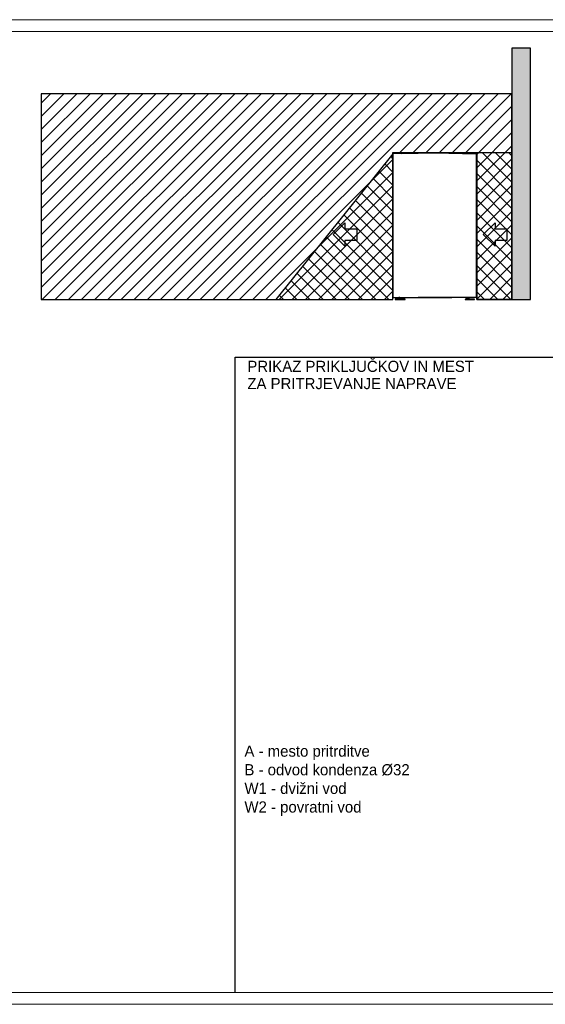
# Model space of a CAD drawing. Header units: millimetres. Extents: x 0 to 39025, y -31299 to 8400.
# Tile 170 of 256: x 9113 to 13595, y -15649 to -7249. Entities that reach past the tile are written whole.
import ezdxf

# ---------------------------------------------------------------- set-up
doc = ezdxf.new("R2010")
doc.units = ezdxf.units.MM
for name, color, linetype in [('ANOTACIJE', 7, 'Continuous'), ('FORMAT', 7, 'Continuous'), ('ODMIKI funkcionalni', 253, 'Continuous'), ('ODMIKI varnostni', 252, 'Continuous'), ('SREDNJICE_IN_TOCKE', 252, 'Continuous')]:
    doc.layers.add(name, color=color, linetype=linetype)
doc.styles.add('SLDTEXTSTYLE0', font='Montserrat-Regular.ttf', dxfattribs={"bigfont": 'bigfont'})
doc.styles.add('SLDTEXTSTYLE1', font='Montserrat-Regular.ttf')

# ---------------------------------------------------------------- blocks, each defined once
blk = doc.blocks.new('PUŠČICA')
at = {"ltscale": 10}
for p, q in [((0, 0), (-50, 50)), ((-50, 50), (-50, 25)), ((-100, 25), (-100, -25)), ((-50, 25), (-100, 25)), ((-50, -50), (0, 0)), ((-100, -25), (-50, -25)), ((-50, -25), (-50, -50))]:
    blk.add_line(p, q, dxfattribs=at)
blk = doc.blocks.new('*U54')
at = {"lineweight": 25}
for p, q in [((69.1, 14.3), (69.1, 2.5)), ((86.1, 14.3), (86.1, 2.5)), ((628.9, 12), (628.9, 2.5)), ((645.9, 12), (645.9, 2.5))]:
    blk.add_line(p, q, dxfattribs=at)
for points in [[(19.1, 0), (103, 0), (103, 2.5), (19.1, 2.5)], [(616.9, 0), (695.8, 0), (695.8, 2.5), (616.9, 2.5)]]:
    blk.add_lwpolyline(points, close=True, dxfattribs=at)
for points, knots in [([(2.9, 1247.8), (2.9, 1247.8), (2.3, 1247.7), (2.3, 1247.7), (2.3, 1247.7), (1.8, 1247.6), (1.8, 1247.6), (1.8, 1247.6), (1.3, 1247.3), (1.3, 1247.3), (1.3, 1247.3), (0.9, 1246.9), (0.9, 1246.9), (0.9, 1246.9), (0.5, 1246.5), (0.5, 1246.5), (0.5, 1246.5), (0.2, 1246), (0.2, 1246), (0.2, 1246), (0.1, 1245.4), (0.1, 1245.4), (0.1, 1245.4), (0, 1244.9), (0, 1244.9)], [0, 0, 0, 0, 1, 1, 1, 2, 2, 2, 3, 3, 3, 4, 4, 4, 5, 5, 5, 6, 6, 6, 7, 7, 7, 8, 8, 8, 8]), ([(1.4, 1243.3), (1.4, 1243.3), (0.8, 1243.2), (0.8, 1243.2), (0.8, 1243.2), (0.3, 1243.1), (0.3, 1243.1), (0.3, 1243.1), (0, 1243), (0, 1243), (0, 1243), (0, 1242.9), (0, 1242.9), (0, 1242.9), (0.3, 1242.8), (0.3, 1242.8), (0.3, 1242.8), (0.7, 1242.7), (0.7, 1242.7), (0.7, 1242.7), (1.3, 1242.7), (1.3, 1242.7), (1.3, 1242.7), (2, 1242.6), (2, 1242.6)], [0, 0, 0, 0, 1, 1, 1, 2, 2, 2, 3, 3, 3, 4, 4, 4, 5, 5, 5, 6, 6, 6, 7, 7, 7, 8, 8, 8, 8]), ([(2.9, 1246.8), (2.9, 1246.8), (2.5, 1246.8), (2.5, 1246.8), (2.5, 1246.8), (2.2, 1246.6), (2.2, 1246.6), (2.2, 1246.6), (1.8, 1246.5), (1.8, 1246.5), (1.8, 1246.5), (1.6, 1246.2), (1.6, 1246.2), (1.6, 1246.2), (1.3, 1245.9), (1.3, 1245.9), (1.3, 1245.9), (1.2, 1245.6), (1.2, 1245.6), (1.2, 1245.6), (1.1, 1245.3), (1.1, 1245.3), (1.1, 1245.3), (1, 1244.9), (1, 1244.9)], [0, 0, 0, 0, 1, 1, 1, 2, 2, 2, 3, 3, 3, 4, 4, 4, 5, 5, 5, 6, 6, 6, 7, 7, 7, 8, 8, 8, 8]), ([(1.7, 1243.3), (1.7, 1243.3), (1.4, 1243.2), (1.4, 1243.2), (1.4, 1243.2), (1.2, 1243.1), (1.2, 1243.1), (1.2, 1243.1), (1, 1243), (1, 1243), (1, 1243), (1, 1242.9), (1, 1242.9), (1, 1242.9), (1.1, 1242.8), (1.1, 1242.8), (1.1, 1242.8), (1.4, 1242.7), (1.4, 1242.7), (1.4, 1242.7), (1.7, 1242.7), (1.7, 1242.7), (1.7, 1242.7), (2, 1242.6), (2, 1242.6)], [0, 0, 0, 0, 1, 1, 1, 2, 2, 2, 3, 3, 3, 4, 4, 4, 5, 5, 5, 6, 6, 6, 7, 7, 7, 8, 8, 8, 8]), ([(2.9, 1246.7), (2.9, 1246.7), (2.5, 1246.6), (2.5, 1246.6), (2.5, 1246.6), (2.2, 1246.5), (2.2, 1246.5), (2.2, 1246.5), (1.9, 1246.3), (1.9, 1246.3), (1.9, 1246.3), (1.6, 1246.1), (1.6, 1246.1), (1.6, 1246.1), (1.4, 1245.8), (1.4, 1245.8), (1.4, 1245.8), (1.3, 1245.5), (1.3, 1245.5), (1.3, 1245.5), (1.2, 1245.2), (1.2, 1245.2), (1.2, 1245.2), (1.1, 1244.8), (1.1, 1244.8)], [0, 0, 0, 0, 1, 1, 1, 2, 2, 2, 3, 3, 3, 4, 4, 4, 5, 5, 5, 6, 6, 6, 7, 7, 7, 8, 8, 8, 8]), ([(2, 1242.6), (2, 1242.6), (1.9, 1243.3), (1.9, 1243.3), (1.9, 1243.3), (1.8, 1244), (1.8, 1244), (1.8, 1244), (1.7, 1244.4), (1.7, 1244.4), (1.7, 1244.4), (1.6, 1244.6), (1.6, 1244.6)], [0, 0, 0, 0, 1, 1, 1, 2, 2, 2, 3, 3, 3, 4, 4, 4, 4]), ([(2, 1242.6), (2, 1242.6), (1.9, 1243), (1.9, 1243), (1.9, 1243), (1.8, 1243.3), (1.8, 1243.3), (1.8, 1243.3), (1.7, 1243.5), (1.7, 1243.5), (1.7, 1243.5), (1.7, 1243.6), (1.7, 1243.6)], [0, 0, 0, 0, 1, 1, 1, 2, 2, 2, 3, 3, 3, 4, 4, 4, 4]), ([(2.9, 1245.6), (2.9, 1245.6), (2.8, 1245.6), (2.8, 1245.6), (2.8, 1245.6), (2.6, 1245.6), (2.6, 1245.6), (2.6, 1245.6), (2.5, 1245.5), (2.5, 1245.5), (2.5, 1245.5), (2.3, 1245.4), (2.3, 1245.4), (2.3, 1245.4), (2.3, 1245.3), (2.3, 1245.3), (2.3, 1245.3), (2.2, 1245.2), (2.2, 1245.2), (2.2, 1245.2), (2.1, 1245), (2.1, 1245), (2.1, 1245), (2.1, 1244.8), (2.1, 1244.8)], [0, 0, 0, 0, 1, 1, 1, 2, 2, 2, 3, 3, 3, 4, 4, 4, 5, 5, 5, 6, 6, 6, 7, 7, 7, 8, 8, 8, 8]), ([(2.9, 1245.7), (2.9, 1245.7), (2.9, 1245.8), (2.9, 1245.8), (2.9, 1245.8), (2.9, 1246), (2.9, 1246), (2.9, 1246), (2.9, 1246.3), (2.9, 1246.3), (2.9, 1246.3), (2.9, 1246.8), (2.9, 1246.8), (2.9, 1246.8), (2.9, 1247.2), (2.9, 1247.2), (2.9, 1247.2), (2.9, 1247.5), (2.9, 1247.5), (2.9, 1247.5), (2.9, 1247.7), (2.9, 1247.7), (2.9, 1247.7), (2.9, 1247.8), (2.9, 1247.8)], [0, 0, 0, 0, 1, 1, 1, 2, 2, 2, 3, 3, 3, 4, 4, 4, 5, 5, 5, 6, 6, 6, 7, 7, 7, 8, 8, 8, 8]), ([(2.9, 1247.8), (2.9, 1247.8), (2.9, 1247.8), (2.9, 1247.8), (2.9, 1247.8), (2.9, 1247.8), (2.9, 1247.8)], [0, 0, 0, 0, 1, 1, 1, 2, 2, 2, 2]), ([(68.2, 1246.3), (68.2, 1246.3), (68.2, 1246.5), (68.2, 1246.5), (68.2, 1246.5), (68.1, 1246.6), (68.1, 1246.6), (68.1, 1246.6), (68, 1246.8), (68, 1246.8), (68, 1246.8), (67.9, 1246.9), (67.9, 1246.9), (67.9, 1246.9), (67.8, 1247), (67.8, 1247), (67.8, 1247), (67.7, 1247), (67.7, 1247), (67.7, 1247), (67.5, 1247.1), (67.5, 1247.1), (67.5, 1247.1), (67.4, 1247.1), (67.4, 1247.1)], [0, 0, 0, 0, 1, 1, 1, 2, 2, 2, 3, 3, 3, 4, 4, 4, 5, 5, 5, 6, 6, 6, 7, 7, 7, 8, 8, 8, 8]), ([(69.2, 1246.5), (69.2, 1246.5), (69.1, 1246.8), (69.1, 1246.8), (69.1, 1246.8), (69, 1247.1), (69, 1247.1), (69, 1247.1), (69, 1247.1), (69, 1247.1)], [0, 0, 0, 0, 1, 1, 1, 2, 2, 2, 3, 3, 3, 3]), ([(74.1, 1247.3), (74.1, 1247.3), (74.2, 1247.2), (74.2, 1247.2), (74.2, 1247.2), (74.2, 1247), (74.2, 1247), (74.2, 1247), (74.2, 1246.8), (74.2, 1246.8), (74.2, 1246.8), (74.2, 1246.5), (74.2, 1246.5)], [0, 0, 0, 0, 1, 1, 1, 2, 2, 2, 3, 3, 3, 4, 4, 4, 4]), ([(356.5, 1255.6), (356.5, 1255.6), (356.5, 1255.5), (356.5, 1255.5), (356.5, 1255.5), (356.5, 1255.2), (356.5, 1255.2), (356.5, 1255.2), (356.5, 1254.9), (356.5, 1254.9), (356.5, 1254.9), (356.5, 1254.5), (356.5, 1254.5), (356.5, 1254.5), (356.5, 1254.1), (356.5, 1254.1), (356.5, 1254.1), (356.5, 1253.8), (356.5, 1253.8), (356.5, 1253.8), (356.5, 1253.5), (356.5, 1253.5), (356.5, 1253.5), (356.5, 1253.4), (356.5, 1253.4)], [0, 0, 0, 0, 1, 1, 1, 2, 2, 2, 3, 3, 3, 4, 4, 4, 5, 5, 5, 6, 6, 6, 7, 7, 7, 8, 8, 8, 8]), ([(356.5, 1252.6), (356.5, 1252.6), (356.5, 1252.8), (356.5, 1252.8), (356.5, 1252.8), (356.5, 1253), (356.5, 1253), (356.5, 1253), (356.5, 1253.1), (356.5, 1253.1), (356.5, 1253.1), (356.5, 1253.2), (356.5, 1253.2), (356.5, 1253.2), (356.5, 1253.3), (356.5, 1253.3), (356.5, 1253.3), (356.5, 1253.4), (356.5, 1253.4), (356.5, 1253.4), (356.5, 1253.4), (356.5, 1253.4), (356.5, 1253.4), (356.5, 1253.4), (356.5, 1253.4)], [0, 0, 0, 0, 1, 1, 1, 2, 2, 2, 3, 3, 3, 4, 4, 4, 5, 5, 5, 6, 6, 6, 7, 7, 7, 8, 8, 8, 8]), ([(357.4, 1252.4), (357.4, 1252.4), (357.4, 1252.3), (357.4, 1252.3), (357.4, 1252.3), (357.4, 1252.2), (357.4, 1252.2), (357.4, 1252.2), (357.4, 1252), (357.4, 1252), (357.4, 1252), (357.4, 1251.8), (357.4, 1251.8), (357.4, 1251.8), (357.4, 1251.5), (357.4, 1251.5), (357.4, 1251.5), (357.4, 1251.1), (357.4, 1251.1), (357.4, 1251.1), (357.4, 1250.8), (357.4, 1250.8), (357.4, 1250.8), (357.4, 1250.4), (357.4, 1250.4)], [0, 0, 0, 0, 1, 1, 1, 2, 2, 2, 3, 3, 3, 4, 4, 4, 5, 5, 5, 6, 6, 6, 7, 7, 7, 8, 8, 8, 8]), ([(357.5, 1255.6), (357.5, 1255.6), (357.5, 1255.6), (357.5, 1255.6), (357.5, 1255.6), (357.5, 1255.6), (357.5, 1255.6), (357.5, 1255.6), (357.5, 1255.6), (357.5, 1255.6), (357.5, 1255.6), (357.5, 1255.6), (357.5, 1255.6), (357.5, 1255.6), (357.5, 1255.6), (357.5, 1255.6), (357.5, 1255.6), (357.5, 1255.6), (357.5, 1255.6), (357.5, 1255.6), (357.5, 1255.6), (357.5, 1255.6), (357.5, 1255.6), (357.5, 1255.6), (357.5, 1255.6)], [0, 0, 0, 0, 1, 1, 1, 2, 2, 2, 3, 3, 3, 4, 4, 4, 5, 5, 5, 6, 6, 6, 7, 7, 7, 8, 8, 8, 8]), ([(357.5, 1254.6), (357.5, 1254.6), (357.5, 1254.6), (357.5, 1254.6), (357.5, 1254.6), (357.5, 1254.6), (357.5, 1254.6), (357.5, 1254.6), (357.5, 1254.6), (357.5, 1254.6), (357.5, 1254.6), (357.5, 1254.6), (357.5, 1254.6), (357.5, 1254.6), (357.5, 1254.6), (357.5, 1254.6)], [0, 0, 0, 0, 1, 1, 1, 2, 2, 2, 3, 3, 3, 4, 4, 4, 5, 5, 5, 5]), ([(357.6, 1250.4), (357.6, 1250.4), (357.6, 1250.8), (357.6, 1250.8), (357.6, 1250.8), (357.6, 1251.1), (357.6, 1251.1), (357.6, 1251.1), (357.6, 1251.5), (357.6, 1251.5), (357.6, 1251.5), (357.6, 1251.8), (357.6, 1251.8), (357.6, 1251.8), (357.6, 1252), (357.6, 1252), (357.6, 1252), (357.6, 1252.2), (357.6, 1252.2), (357.6, 1252.2), (357.6, 1252.3), (357.6, 1252.3), (357.6, 1252.3), (357.6, 1252.4), (357.6, 1252.4)], [0, 0, 0, 0, 1, 1, 1, 2, 2, 2, 3, 3, 3, 4, 4, 4, 5, 5, 5, 6, 6, 6, 7, 7, 7, 8, 8, 8, 8]), ([(358.5, 1253.4), (358.5, 1253.4), (358.5, 1253.5), (358.5, 1253.5), (358.5, 1253.5), (358.5, 1253.8), (358.5, 1253.8), (358.5, 1253.8), (358.5, 1254.1), (358.5, 1254.1), (358.5, 1254.1), (358.5, 1254.5), (358.5, 1254.5), (358.5, 1254.5), (358.5, 1254.9), (358.5, 1254.9), (358.5, 1254.9), (358.5, 1255.2), (358.5, 1255.2), (358.5, 1255.2), (358.5, 1255.5), (358.5, 1255.5), (358.5, 1255.5), (358.5, 1255.6), (358.5, 1255.6)], [0, 0, 0, 0, 1, 1, 1, 2, 2, 2, 3, 3, 3, 4, 4, 4, 5, 5, 5, 6, 6, 6, 7, 7, 7, 8, 8, 8, 8]), ([(358.5, 1253.4), (358.5, 1253.4), (358.5, 1253.4), (358.5, 1253.4), (358.5, 1253.4), (358.5, 1253.4), (358.5, 1253.4), (358.5, 1253.4), (358.5, 1253.3), (358.5, 1253.3), (358.5, 1253.3), (358.5, 1253.2), (358.5, 1253.2), (358.5, 1253.2), (358.5, 1253.1), (358.5, 1253.1), (358.5, 1253.1), (358.5, 1253), (358.5, 1253), (358.5, 1253), (358.5, 1252.8), (358.5, 1252.8), (358.5, 1252.8), (358.5, 1252.6), (358.5, 1252.6)], [0, 0, 0, 0, 1, 1, 1, 2, 2, 2, 3, 3, 3, 4, 4, 4, 5, 5, 5, 6, 6, 6, 7, 7, 7, 8, 8, 8, 8]), ([(640.8, 1246.5), (640.8, 1246.5), (640.8, 1246.8), (640.8, 1246.8), (640.8, 1246.8), (640.8, 1247), (640.8, 1247), (640.8, 1247), (640.8, 1247.2), (640.8, 1247.2), (640.8, 1247.2), (640.9, 1247.3), (640.9, 1247.3)], [0, 0, 0, 0, 1, 1, 1, 2, 2, 2, 3, 3, 3, 4, 4, 4, 4]), ([(645.8, 1246.5), (645.8, 1246.5), (645.9, 1246.8), (645.9, 1246.8), (645.9, 1246.8), (646, 1247.1), (646, 1247.1), (646, 1247.1), (646, 1247.1), (646, 1247.1)], [0, 0, 0, 0, 1, 1, 1, 2, 2, 2, 3, 3, 3, 3]), ([(646.8, 1246.3), (646.8, 1246.3), (646.8, 1246.5), (646.8, 1246.5), (646.8, 1246.5), (646.9, 1246.6), (646.9, 1246.6), (646.9, 1246.6), (647, 1246.8), (647, 1246.8), (647, 1246.8), (647.1, 1246.9), (647.1, 1246.9), (647.1, 1246.9), (647.2, 1247), (647.2, 1247), (647.2, 1247), (647.3, 1247), (647.3, 1247), (647.3, 1247), (647.5, 1247.1), (647.5, 1247.1), (647.5, 1247.1), (647.6, 1247.1), (647.6, 1247.1)], [0, 0, 0, 0, 1, 1, 1, 2, 2, 2, 3, 3, 3, 4, 4, 4, 5, 5, 5, 6, 6, 6, 7, 7, 7, 8, 8, 8, 8]), ([(712.1, 1247.8), (712.1, 1247.8), (712.1, 1247.7), (712.1, 1247.7), (712.1, 1247.7), (712.1, 1247.5), (712.1, 1247.5), (712.1, 1247.5), (712.1, 1247.2), (712.1, 1247.2), (712.1, 1247.2), (712.1, 1246.8), (712.1, 1246.8), (712.1, 1246.8), (712.1, 1246.3), (712.1, 1246.3), (712.1, 1246.3), (712.1, 1246), (712.1, 1246), (712.1, 1246), (712.1, 1245.8), (712.1, 1245.8), (712.1, 1245.8), (712.1, 1245.7), (712.1, 1245.7)], [0, 0, 0, 0, 1, 1, 1, 2, 2, 2, 3, 3, 3, 4, 4, 4, 5, 5, 5, 6, 6, 6, 7, 7, 7, 8, 8, 8, 8]), ([(712.1, 1247.8), (712.1, 1247.8), (712.7, 1247.7), (712.7, 1247.7), (712.7, 1247.7), (713.2, 1247.6), (713.2, 1247.6), (713.2, 1247.6), (713.7, 1247.3), (713.7, 1247.3), (713.7, 1247.3), (714.2, 1246.9), (714.2, 1246.9), (714.2, 1246.9), (714.5, 1246.5), (714.5, 1246.5), (714.5, 1246.5), (714.8, 1246), (714.8, 1246), (714.8, 1246), (714.9, 1245.4), (714.9, 1245.4), (714.9, 1245.4), (715, 1244.9), (715, 1244.9)], [0, 0, 0, 0, 1, 1, 1, 2, 2, 2, 3, 3, 3, 4, 4, 4, 5, 5, 5, 6, 6, 6, 7, 7, 7, 8, 8, 8, 8]), ([(712.1, 1246.8), (712.1, 1246.8), (712.5, 1246.8), (712.5, 1246.8), (712.5, 1246.8), (712.8, 1246.6), (712.8, 1246.6), (712.8, 1246.6), (713.2, 1246.5), (713.2, 1246.5), (713.2, 1246.5), (713.4, 1246.2), (713.4, 1246.2), (713.4, 1246.2), (713.7, 1245.9), (713.7, 1245.9), (713.7, 1245.9), (713.8, 1245.6), (713.8, 1245.6), (713.8, 1245.6), (713.9, 1245.3), (713.9, 1245.3), (713.9, 1245.3), (714, 1244.9), (714, 1244.9)], [0, 0, 0, 0, 1, 1, 1, 2, 2, 2, 3, 3, 3, 4, 4, 4, 5, 5, 5, 6, 6, 6, 7, 7, 7, 8, 8, 8, 8]), ([(713.9, 1244.8), (713.9, 1244.8), (713.8, 1245.2), (713.8, 1245.2), (713.8, 1245.2), (713.7, 1245.5), (713.7, 1245.5), (713.7, 1245.5), (713.6, 1245.8), (713.6, 1245.8), (713.6, 1245.8), (713.4, 1246.1), (713.4, 1246.1), (713.4, 1246.1), (713.1, 1246.3), (713.1, 1246.3), (713.1, 1246.3), (712.8, 1246.5), (712.8, 1246.5), (712.8, 1246.5), (712.5, 1246.6), (712.5, 1246.6), (712.5, 1246.6), (712.1, 1246.7), (712.1, 1246.7)], [0, 0, 0, 0, 1, 1, 1, 2, 2, 2, 3, 3, 3, 4, 4, 4, 5, 5, 5, 6, 6, 6, 7, 7, 7, 8, 8, 8, 8]), ([(712.9, 1244.8), (712.9, 1244.8), (712.9, 1245), (712.9, 1245), (712.9, 1245), (712.8, 1245.2), (712.8, 1245.2), (712.8, 1245.2), (712.7, 1245.3), (712.7, 1245.3), (712.7, 1245.3), (712.7, 1245.4), (712.7, 1245.4), (712.7, 1245.4), (712.5, 1245.5), (712.5, 1245.5), (712.5, 1245.5), (712.4, 1245.6), (712.4, 1245.6), (712.4, 1245.6), (712.2, 1245.6), (712.2, 1245.6), (712.2, 1245.6), (712.1, 1245.6), (712.1, 1245.6)], [0, 0, 0, 0, 1, 1, 1, 2, 2, 2, 3, 3, 3, 4, 4, 4, 5, 5, 5, 6, 6, 6, 7, 7, 7, 8, 8, 8, 8]), ([(713.4, 1244.6), (713.4, 1244.6), (713.3, 1244.4), (713.3, 1244.4), (713.3, 1244.4), (713.2, 1244), (713.2, 1244), (713.2, 1244), (713.1, 1243.3), (713.1, 1243.3), (713.1, 1243.3), (713, 1242.6), (713, 1242.6)], [0, 0, 0, 0, 1, 1, 1, 2, 2, 2, 3, 3, 3, 4, 4, 4, 4]), ([(713.3, 1243.6), (713.3, 1243.6), (713.3, 1243.5), (713.3, 1243.5), (713.3, 1243.5), (713.2, 1243.3), (713.2, 1243.3), (713.2, 1243.3), (713.1, 1243), (713.1, 1243), (713.1, 1243), (713, 1242.6), (713, 1242.6)], [0, 0, 0, 0, 1, 1, 1, 2, 2, 2, 3, 3, 3, 4, 4, 4, 4]), ([(713, 1242.6), (713, 1242.6), (713.7, 1242.7), (713.7, 1242.7), (713.7, 1242.7), (714.3, 1242.7), (714.3, 1242.7), (714.3, 1242.7), (714.7, 1242.8), (714.7, 1242.8), (714.7, 1242.8), (715, 1242.9), (715, 1242.9), (715, 1242.9), (715, 1243), (715, 1243), (715, 1243), (714.7, 1243.1), (714.7, 1243.1), (714.7, 1243.1), (714.2, 1243.2), (714.2, 1243.2), (714.2, 1243.2), (713.6, 1243.3), (713.6, 1243.3)], [0, 0, 0, 0, 1, 1, 1, 2, 2, 2, 3, 3, 3, 4, 4, 4, 5, 5, 5, 6, 6, 6, 7, 7, 7, 8, 8, 8, 8]), ([(713, 1242.6), (713, 1242.6), (713.3, 1242.7), (713.3, 1242.7), (713.3, 1242.7), (713.7, 1242.7), (713.7, 1242.7), (713.7, 1242.7), (713.9, 1242.8), (713.9, 1242.8), (713.9, 1242.8), (714, 1242.9), (714, 1242.9), (714, 1242.9), (714, 1243), (714, 1243), (714, 1243), (713.8, 1243.1), (713.8, 1243.1), (713.8, 1243.1), (713.6, 1243.2), (713.6, 1243.2), (713.6, 1243.2), (713.3, 1243.3), (713.3, 1243.3)], [0, 0, 0, 0, 1, 1, 1, 2, 2, 2, 3, 3, 3, 4, 4, 4, 5, 5, 5, 6, 6, 6, 7, 7, 7, 8, 8, 8, 8]), ([(715, 86.9), (715, 86.9), (715, 86.9), (715, 86.9), (715, 86.9), (715, 86.9), (715, 86.9)], [0, 0, 0, 0, 1, 1, 1, 2, 2, 2, 2]), ([(2, 17.6), (2, 17.6), (1.3, 17.6), (1.3, 17.6), (1.3, 17.6), (0.7, 17.6), (0.7, 17.6), (0.7, 17.6), (0.3, 17.6), (0.3, 17.6), (0.3, 17.6), (0, 17.6), (0, 17.6), (0, 17.6), (0, 17.6), (0, 17.6)], [0, 0, 0, 0, 1, 1, 1, 2, 2, 2, 3, 3, 3, 4, 4, 4, 5, 5, 5, 5]), ([(0.2, 17.6), (0.2, 17.6), (0.3, 17.4), (0.3, 17.4), (0.3, 17.4), (0.6, 17.1), (0.6, 17.1), (0.6, 17.1), (0.9, 16.9), (0.9, 16.9), (0.9, 16.9), (1.2, 16.7), (1.2, 16.7), (1.2, 16.7), (1.6, 16.6), (1.6, 16.6), (1.6, 16.6), (2, 16.5), (2, 16.5)], [0, 0, 0, 0, 1, 1, 1, 2, 2, 2, 3, 3, 3, 4, 4, 4, 5, 5, 5, 6, 6, 6, 6]), ([(1.7, 17.6), (1.7, 17.6), (1.8, 17.6), (1.8, 17.6), (1.8, 17.6), (2, 17.6), (2, 17.6)], [0, 0, 0, 0, 1, 1, 1, 2, 2, 2, 2]), ([(2, 16.5), (2, 16.5), (2, 16.6), (2, 16.6), (2, 16.6), (2, 16.9), (2, 16.9), (2, 16.9), (2, 17.2), (2, 17.2), (2, 17.2), (2, 17.6), (2, 17.6)], [0, 0, 0, 0, 1, 1, 1, 2, 2, 2, 3, 3, 3, 4, 4, 4, 4]), ([(87.1, 14.3), (87.1, 14.3), (86.9, 14.3), (86.9, 14.3), (86.9, 14.3), (86.4, 14.3), (86.4, 14.3), (86.4, 14.3), (85.5, 14.3), (85.5, 14.3), (85.5, 14.3), (84.3, 14.3), (84.3, 14.3), (84.3, 14.3), (82.9, 14.3), (82.9, 14.3), (82.9, 14.3), (81.2, 14.3), (81.2, 14.3), (81.2, 14.3), (79.5, 14.3), (79.5, 14.3), (79.5, 14.3), (77.6, 14.3), (77.6, 14.3), (77.6, 14.3), (75.7, 14.3), (75.7, 14.3), (75.7, 14.3), (74, 14.3), (74, 14.3), (74, 14.3), (72.3, 14.3), (72.3, 14.3), (72.3, 14.3), (70.9, 14.3), (70.9, 14.3), (70.9, 14.3), (69.7, 14.3), (69.7, 14.3), (69.7, 14.3), (68.8, 14.3), (68.8, 14.3), (68.8, 14.3), (68.3, 14.3), (68.3, 14.3), (68.3, 14.3), (68.1, 14.3), (68.1, 14.3)], [0, 0, 0, 0, 1, 1, 1, 2, 2, 2, 3, 3, 3, 4, 4, 4, 5, 5, 5, 6, 6, 6, 7, 7, 7, 8, 8, 8, 9, 9, 9, 10, 10, 10, 11, 11, 11, 12, 12, 12, 13, 13, 13, 14, 14, 14, 15, 15, 15, 16, 16, 16, 16]), ([(458.8, 16.5), (458.8, 16.5), (458.7, 16.5), (458.7, 16.5), (458.7, 16.5), (458.1, 16.5), (458.1, 16.5), (458.1, 16.5), (457.2, 16.5), (457.2, 16.5), (457.2, 16.5), (456, 16.5), (456, 16.5), (456, 16.5), (454.5, 16.5), (454.5, 16.5), (454.5, 16.5), (452.8, 16.5), (452.8, 16.5), (452.8, 16.5), (450.8, 16.5), (450.8, 16.5), (450.8, 16.5), (448.7, 16.5), (448.7, 16.5), (448.7, 16.5), (446.4, 16.5), (446.4, 16.5), (446.4, 16.5), (444.1, 16.5), (444.1, 16.5), (444.1, 16.5), (441.8, 16.5), (441.8, 16.5), (441.8, 16.5), (439.5, 16.5), (439.5, 16.5), (439.5, 16.5), (437.4, 16.5), (437.4, 16.5), (437.4, 16.5), (435.5, 16.5), (435.5, 16.5)], [0, 0, 0, 0, 1, 1, 1, 2, 2, 2, 3, 3, 3, 4, 4, 4, 5, 5, 5, 6, 6, 6, 7, 7, 7, 8, 8, 8, 9, 9, 9, 10, 10, 10, 11, 11, 11, 12, 12, 12, 13, 13, 13, 14, 14, 14, 14]), ([(452.7, 16.5), (452.7, 16.5), (452.8, 16.5), (452.8, 16.5), (452.8, 16.5), (454.5, 16.5), (454.5, 16.5), (454.5, 16.5), (456, 16.5), (456, 16.5), (456, 16.5), (457.2, 16.5), (457.2, 16.5), (457.2, 16.5), (458.1, 16.5), (458.1, 16.5), (458.1, 16.5), (458.7, 16.5), (458.7, 16.5), (458.7, 16.5), (458.8, 16.5), (458.8, 16.5)], [0, 0, 0, 0, 1, 1, 1, 2, 2, 2, 3, 3, 3, 4, 4, 4, 5, 5, 5, 6, 6, 6, 7, 7, 7, 7]), ([(498.4, 16.5), (498.4, 16.5), (498.4, 16.6), (498.4, 16.6), (498.4, 16.6), (498.4, 16.9), (498.4, 16.9), (498.4, 16.9), (498.4, 17.2), (498.4, 17.2), (498.4, 17.2), (498.4, 17.6), (498.4, 17.6)], [0, 0, 0, 0, 1, 1, 1, 2, 2, 2, 3, 3, 3, 4, 4, 4, 4]), ([(646.9, 12), (646.9, 12), (646.7, 12), (646.7, 12), (646.7, 12), (646.2, 12), (646.2, 12), (646.2, 12), (645.3, 12), (645.3, 12), (645.3, 12), (644.1, 12), (644.1, 12), (644.1, 12), (642.7, 12), (642.7, 12), (642.7, 12), (641, 12), (641, 12), (641, 12), (639.3, 12), (639.3, 12), (639.3, 12), (637.4, 12), (637.4, 12), (637.4, 12), (635.5, 12), (635.5, 12), (635.5, 12), (633.8, 12), (633.8, 12), (633.8, 12), (632.1, 12), (632.1, 12), (632.1, 12), (630.7, 12), (630.7, 12), (630.7, 12), (629.5, 12), (629.5, 12), (629.5, 12), (628.6, 12), (628.6, 12), (628.6, 12), (628.1, 12), (628.1, 12), (628.1, 12), (627.9, 12), (627.9, 12)], [0, 0, 0, 0, 1, 1, 1, 2, 2, 2, 3, 3, 3, 4, 4, 4, 5, 5, 5, 6, 6, 6, 7, 7, 7, 8, 8, 8, 9, 9, 9, 10, 10, 10, 11, 11, 11, 12, 12, 12, 13, 13, 13, 14, 14, 14, 15, 15, 15, 16, 16, 16, 16]), ([(714.8, 17.6), (714.8, 17.6), (714.7, 17.4), (714.7, 17.4), (714.7, 17.4), (714.4, 17.1), (714.4, 17.1), (714.4, 17.1), (714.1, 16.9), (714.1, 16.9), (714.1, 16.9), (713.8, 16.7), (713.8, 16.7), (713.8, 16.7), (713.4, 16.6), (713.4, 16.6), (713.4, 16.6), (713, 16.5), (713, 16.5)], [0, 0, 0, 0, 1, 1, 1, 2, 2, 2, 3, 3, 3, 4, 4, 4, 5, 5, 5, 6, 6, 6, 6]), ([(713, 17.6), (713, 17.6), (713.7, 17.6), (713.7, 17.6), (713.7, 17.6), (714.3, 17.6), (714.3, 17.6), (714.3, 17.6), (714.7, 17.6), (714.7, 17.6), (714.7, 17.6), (715, 17.6), (715, 17.6), (715, 17.6), (715, 17.6), (715, 17.6)], [0, 0, 0, 0, 1, 1, 1, 2, 2, 2, 3, 3, 3, 4, 4, 4, 5, 5, 5, 5]), ([(713, 16.5), (713, 16.5), (713, 16.6), (713, 16.6), (713, 16.6), (713, 16.9), (713, 16.9), (713, 16.9), (713, 17.2), (713, 17.2), (713, 17.2), (713, 17.6), (713, 17.6)], [0, 0, 0, 0, 1, 1, 1, 2, 2, 2, 3, 3, 3, 4, 4, 4, 4]), ([(713.3, 17.6), (713.3, 17.6), (713.2, 17.6), (713.2, 17.6), (713.2, 17.6), (713, 17.6), (713, 17.6)], [0, 0, 0, 0, 1, 1, 1, 2, 2, 2, 2]), ([(715, 17.6), (715, 17.6), (715, 17.6), (715, 17.6), (715, 17.6), (715, 17.6), (715, 17.6)], [0, 0, 0, 0, 1, 1, 1, 2, 2, 2, 2])]:
    blk.add_open_spline(points, degree=3, knots=knots, dxfattribs=at)
for points in [[(1, 1244.9), (1, 1244.9), (0, 1244.9), (0, 1244.9)], [(0, 1244.9), (0, 1244.9), (0, 1243), (0, 1243)], [(0, 1243), (0, 1243), (0, 17.6), (0, 17.6)], [(1, 1244.9), (1, 1244.9), (1, 1243.2), (1, 1243.2)], [(2.1, 1244.8), (2.1, 1244.8), (1.1, 1244.8), (1.1, 1244.8)], [(1.1, 1244.8), (1.1, 1244.8), (1.1, 1243.2), (1.1, 1243.2)], [(1.4, 1243.6), (1.4, 1243.6), (1.4, 1244.6), (1.4, 1244.6)], [(1.6, 1244.6), (1.6, 1244.6), (1.4, 1244.6), (1.4, 1244.6)], [(1.7, 1243.6), (1.7, 1243.6), (1.4, 1243.6), (1.4, 1243.6)], [(1.4, 1243.3), (1.4, 1243.3), (1.7, 1243.3), (1.7, 1243.3)], [(1.4, 1243.3), (1.4, 1243.3), (1.8, 1243.3), (1.8, 1243.3)], [(357.4, 1252.4), (357.4, 1252.4), (1.6, 1244.6), (1.6, 1244.6)], [(1.6, 1244.6), (1.6, 1244.6), (1.7, 1243.6), (1.7, 1243.6)], [(1.7, 1243.3), (1.7, 1243.3), (1.8, 1243.3), (1.8, 1243.3)], [(1.7, 1243.3), (1.7, 1243.3), (1.7, 1242.6), (1.7, 1242.6)], [(357.4, 1250.4), (357.4, 1250.4), (2, 1242.6), (2, 1242.6)], [(2, 17.6), (2, 17.6), (2, 1242.6), (2, 1242.6)], [(2.1, 1244.6), (2.1, 1244.6), (2.1, 1244.8), (2.1, 1244.8)], [(2.9, 1247.8), (2.9, 1247.8), (356.5, 1255.6), (356.5, 1255.6)], [(2.9, 1245.7), (2.9, 1245.7), (356.5, 1253.4), (356.5, 1253.4)], [(2.9, 1247.8), (2.9, 1247.8), (2.9, 1246.8), (2.9, 1246.8)], [(2.9, 1246.8), (2.9, 1246.8), (2.9, 1246.8), (2.9, 1246.8)], [(2.9, 1245.6), (2.9, 1245.6), (2.9, 1246.7), (2.9, 1246.7)], [(2.9, 1246.7), (2.9, 1246.7), (2.9, 1246.7), (2.9, 1246.7)], [(24.5, 1246.1), (24.5, 1246.1), (2.9, 1245.6), (2.9, 1245.6)], [(67.4, 1247.1), (67.4, 1247.1), (24.5, 1246.1), (24.5, 1246.1)], [(24.5, 1246.1), (24.5, 1246.1), (24.5, 1246.2), (24.5, 1246.2)], [(67.4, 1247.1), (67.4, 1247.1), (67.4, 1247.1), (67.4, 1247.1)], [(69.2, 1246.5), (69.2, 1246.5), (68.2, 1246.3), (68.2, 1246.3)], [(68.2, 1246), (68.2, 1246), (68.2, 1246.3), (68.2, 1246.3)], [(69.2, 1246.1), (69.2, 1246.1), (69.2, 1246.5), (69.2, 1246.5)], [(74.2, 1246.5), (74.2, 1246.5), (356.5, 1252.6), (356.5, 1252.6)], [(74.2, 1246.5), (74.2, 1246.5), (74.3, 1246.2), (74.3, 1246.2)], [(356.5, 1255.6), (356.5, 1255.6), (357.5, 1255.6), (357.5, 1255.6)], [(356.5, 1254.6), (356.5, 1254.6), (357.5, 1254.6), (357.5, 1254.6)], [(356.5, 1252.4), (356.5, 1252.4), (356.5, 1252.6), (356.5, 1252.6)], [(357.6, 1250.9), (357.6, 1250.9), (357.4, 1250.9), (357.4, 1250.9)], [(357.4, 1250.4), (357.4, 1250.4), (357.6, 1250.4), (357.6, 1250.4)], [(357.5, 1254.6), (357.5, 1254.6), (357.5, 1255.6), (357.5, 1255.6)], [(357.5, 1255.6), (357.5, 1255.6), (357.5, 1254.6), (357.5, 1254.6)], [(357.5, 1255.6), (357.5, 1255.6), (358.5, 1255.6), (358.5, 1255.6)], [(357.5, 1254.6), (357.5, 1254.6), (358.5, 1254.6), (358.5, 1254.6)], [(713.4, 1244.6), (713.4, 1244.6), (357.6, 1252.4), (357.6, 1252.4)], [(357.6, 1250.4), (357.6, 1250.4), (713, 1242.6), (713, 1242.6)], [(358.5, 1255.6), (358.5, 1255.6), (712.1, 1247.8), (712.1, 1247.8)], [(358.5, 1253.4), (358.5, 1253.4), (712.1, 1245.7), (712.1, 1245.7)], [(358.5, 1252.6), (358.5, 1252.6), (640.8, 1246.5), (640.8, 1246.5)], [(358.5, 1252.6), (358.5, 1252.6), (358.5, 1252.4), (358.5, 1252.4)], [(640.7, 1246.2), (640.7, 1246.2), (640.8, 1246.5), (640.8, 1246.5)], [(645.8, 1246.5), (645.8, 1246.5), (646.8, 1246.3), (646.8, 1246.3)], [(645.8, 1246.1), (645.8, 1246.1), (645.8, 1246.5), (645.8, 1246.5)], [(646.8, 1246), (646.8, 1246), (646.8, 1246.3), (646.8, 1246.3)], [(647.6, 1247.1), (647.6, 1247.1), (647.6, 1247.1), (647.6, 1247.1)], [(647.6, 1247.1), (647.6, 1247.1), (690.6, 1246.1), (690.6, 1246.1)], [(690.6, 1246.1), (690.6, 1246.1), (690.6, 1246.2), (690.6, 1246.2)], [(690.6, 1246.1), (690.6, 1246.1), (712.1, 1245.6), (712.1, 1245.6)], [(712.1, 1247.8), (712.1, 1247.8), (712.1, 1246.8), (712.1, 1246.8)], [(712.1, 1247.8), (712.1, 1247.8), (712.1, 1247.8), (712.1, 1247.8)], [(712.1, 1246.8), (712.1, 1246.8), (712.1, 1247.8), (712.1, 1247.8)], [(712.1, 1246.8), (712.1, 1246.8), (712.1, 1246.8), (712.1, 1246.8)], [(712.1, 1246.8), (712.1, 1246.8), (712.1, 1246.8), (712.1, 1246.8)], [(712.1, 1245.6), (712.1, 1245.6), (712.1, 1246.7), (712.1, 1246.7)], [(712.1, 1246.7), (712.1, 1246.7), (712.1, 1246.7), (712.1, 1246.7)], [(712.9, 1244.8), (712.9, 1244.8), (713.9, 1244.8), (713.9, 1244.8)], [(712.9, 1244.8), (712.9, 1244.8), (712.9, 1244.6), (712.9, 1244.6)], [(713, 558.3), (713, 558.3), (713, 1242.6), (713, 1242.6)], [(713, 17.6), (713, 17.6), (713, 1242.6), (713, 1242.6)], [(713.3, 1243.3), (713.3, 1243.3), (713.2, 1243.3), (713.2, 1243.3)], [(713.6, 1243.3), (713.6, 1243.3), (713.2, 1243.3), (713.2, 1243.3)], [(713.4, 1244.6), (713.4, 1244.6), (713.3, 1243.6), (713.3, 1243.6)], [(713.6, 1243.6), (713.6, 1243.6), (713.3, 1243.6), (713.3, 1243.6)], [(713.6, 1243.3), (713.6, 1243.3), (713.3, 1243.3), (713.3, 1243.3)], [(713.3, 1243.3), (713.3, 1243.3), (713.3, 1242.6), (713.3, 1242.6)], [(713.4, 1244.6), (713.4, 1244.6), (713.6, 1244.6), (713.6, 1244.6)], [(713.6, 1244.6), (713.6, 1244.6), (713.6, 1243.6), (713.6, 1243.6)], [(713.9, 1243.2), (713.9, 1243.2), (713.9, 1244.8), (713.9, 1244.8)], [(715, 1244.9), (715, 1244.9), (714, 1244.9), (714, 1244.9)], [(714, 1244.9), (714, 1244.9), (714, 1243.2), (714, 1243.2)], [(715, 1244.9), (715, 1244.9), (715, 1243), (715, 1243)], [(715, 558.3), (715, 558.3), (715, 1243), (715, 1243)], [(715, 86.9), (715, 86.9), (715, 558.3), (715, 558.3)], [(0, 152.3), (0, 152.3), (0, 18.6), (0, 18.6)], [(715, 86.9), (715, 86.9), (715, 87.2), (715, 87.2)], [(715, 86.9), (715, 86.9), (715, 18.6), (715, 18.6)], [(2, 17.6), (2, 17.6), (498.4, 17.6), (498.4, 17.6)], [(2, 16.5), (2, 16.5), (498.4, 16.5), (498.4, 16.5)], [(2, 16.5), (2, 16.5), (2.6, 16.5), (2.6, 16.5)], [(2.6, 16.5), (2.6, 16.5), (49.3, 16.5), (49.3, 16.5)], [(57.3, 16.5), (57.3, 16.5), (49.3, 16.5), (49.3, 16.5)], [(58, 16.5), (58, 16.5), (57.3, 16.5), (57.3, 16.5)], [(64.2, 16.5), (64.2, 16.5), (492.6, 16.5), (492.6, 16.5)], [(68.1, 16.5), (68.1, 16.5), (68.1, 14.3), (68.1, 14.3)], [(87.1, 14.3), (87.1, 14.3), (87.1, 16.5), (87.1, 16.5)], [(179.1, 15.5), (179.1, 15.5), (179.1, 16.5), (179.1, 16.5)], [(180.1, 15.5), (180.1, 15.5), (179.1, 15.5), (179.1, 15.5)], [(180.1, 16.5), (180.1, 16.5), (180.1, 15.5), (180.1, 15.5)], [(713, 17.6), (713, 17.6), (216.6, 17.6), (216.6, 17.6)], [(713, 16.5), (713, 16.5), (216.6, 16.5), (216.6, 16.5)], [(492.6, 16.5), (492.6, 16.5), (495.1, 16.5), (495.1, 16.5)], [(501, 17.6), (501, 17.6), (498.4, 17.6), (498.4, 17.6)], [(498.4, 16.5), (498.4, 16.5), (501, 16.5), (501, 16.5)], [(627.9, 16.5), (627.9, 16.5), (627.9, 12), (627.9, 12)], [(646.9, 12), (646.9, 12), (646.9, 16.5), (646.9, 16.5)], [(712.4, 16.5), (712.4, 16.5), (665.7, 16.5), (665.7, 16.5)], [(713, 16.5), (713, 16.5), (712.4, 16.5), (712.4, 16.5)], [(713.9, 17.6), (713.9, 17.6), (715, 17.6), (715, 17.6)], [(715, 17.6), (715, 17.6), (715, 18.6), (715, 18.6)]]:
    blk.add_open_spline(points, degree=3, dxfattribs=at)
blk = doc.blocks.new('SW_NOTE_0')
at = {"layer": 'ANOTACIJE', "color": 0, "char_height": 4.7625, "attachment_point": 1}
for s, insert, style in [('PRIKAZ PRIKLJUČKOV IN MEST', (0, 6), 'SLDTEXTSTYLE0'), ('ZA PRITRJEVANJE NAPRAVE', (0, -1.35), 'SLDTEXTSTYLE1')]:
    blk.add_mtext(s, dxfattribs=dict(at, insert=insert, style=style))

msp = doc.modelspace()

# ---------------------------------------------------------------- hatches: boundary and pattern name
at = {"layer": 'ODMIKI funkcionalni'}
h = msp.add_hatch(dxfattribs=at)
h.set_pattern_fill('ANSI31', color=256, scale=25)
h.set_pattern_definition([(45, (894.91, -18719.98), (-56.1266, 56.1266), [])])
h.paths.add_polyline_path([(13010.8, -8381.4), (13010.8, -9637), (13310.8, -9637), (13310.8, -7881.4), (9295.8, -7881.4), (9295.8, -9637), (12295.8, -9637), (12295.8, -8381.4)])
at = {"layer": 'ODMIKI varnostni'}
h = msp.add_hatch(dxfattribs=at)
h.set_pattern_fill('ANSI31', color=256, scale=25, angle=90)
h.set_pattern_definition([(135, (8167.03, -17891.15), (-56.1266, -56.1266), [])])
h.paths.add_polyline_path([(12295.8, -9637), (12295.8, -8394), (11295.8, -9637)])
h = msp.add_hatch(dxfattribs=at)
h.set_pattern_fill('ANSI31', color=256, scale=25, angle=90)
h.set_pattern_definition([(135, (0, -3070.55), (-56.1266, -56.1266), [])])
h.paths.add_polyline_path([(13010.8, -8381.4), (13310.8, -8381.4), (13310.8, -9637), (13010.8, -9637)])
at = {"layer": 'SREDNJICE_IN_TOCKE'}
h = msp.add_hatch(color=256, dxfattribs=at)
h.dxf.hatch_style = 1
h.paths.add_polyline_path([(13470.3, -7493.4), (13470.3, -9637), (13310.8, -9637), (13310.8, -7493.4)])

# ---------------------------------------------------------------- linework, layer by layer
at = {"layer": 'FORMAT', "color": 7, "linetype": 'Continuous', "lineweight": 18, "ltscale": 27}
for p, q in [((0, -7249.4), (18568, -7249.4)), ((500, -7349.4), (18468, -7349.4)), ((500, -15549.4), (18468, -15549.4)), ((0, -15649.4), (18568, -15649.4))]:
    msp.add_line(p, q, dxfattribs=at)
at = {"layer": 'FORMAT', "ltscale": 27}
for p, q in [((10951.5, -15549.4), (10951.5, -10127.4)), ((10951.5, -10127.4), (18468, -10127.4))]:
    msp.add_line(p, q, dxfattribs=at)
at = {"layer": 'ODMIKI funkcionalni'}
msp.add_lwpolyline([(13010.8, -8381.4), (13010.8, -9637), (13310.8, -9637), (13310.8, -7881.4), (9295.8, -7881.4), (9295.8, -9637), (12295.8, -9637), (12295.8, -8381.4)], close=True, dxfattribs=at)
at = {"layer": 'ODMIKI varnostni'}
for points in [[(12295.8, -9637), (12295.8, -8394), (11295.8, -9637)], [(13010.8, -8381.4), (13310.8, -8381.4), (13310.8, -9637), (13010.8, -9637)]]:
    msp.add_lwpolyline(points, close=True, dxfattribs=at)
at = {"layer": 'SREDNJICE_IN_TOCKE'}
msp.add_lwpolyline([(13470.3, -9637), (13470.3, -7493.4), (13310.8, -7493.4), (13310.8, -9637)], close=True, dxfattribs=at)

# ---------------------------------------------------------------- block references
at = {"color": 1}
msp.add_blockref('*U54', (12295.8, -9637), dxfattribs=at)
at = {"layer": 'ANOTACIJE', "xscale": -2, "yscale": 2, "zscale": 2}
for p in [(11786.6, -9082.7), (13066.4, -9082.7)]:
    msp.add_blockref('PUŠČICA', p, dxfattribs=at)
at = {"layer": 'ANOTACIJE', "color": 7, "xscale": 20, "yscale": 20, "zscale": 20}
msp.add_blockref('SW_NOTE_0', (11054.4, -10279.2), dxfattribs=at)

# ---------------------------------------------------------------- texts
at = {"layer": 'ANOTACIJE', "color": 7, "insert": (11029.5, -13741.9), "char_height": 95.25, "attachment_point": 4, "style": 'SLDTEXTSTYLE0'}
msp.add_mtext('A - mesto pritrditve\\PB - odvod kondenza %%C32\\PW1 - dvižni vod\\PW2 - povratni vod', dxfattribs=at)

doc.saveas('drawing.dxf')
